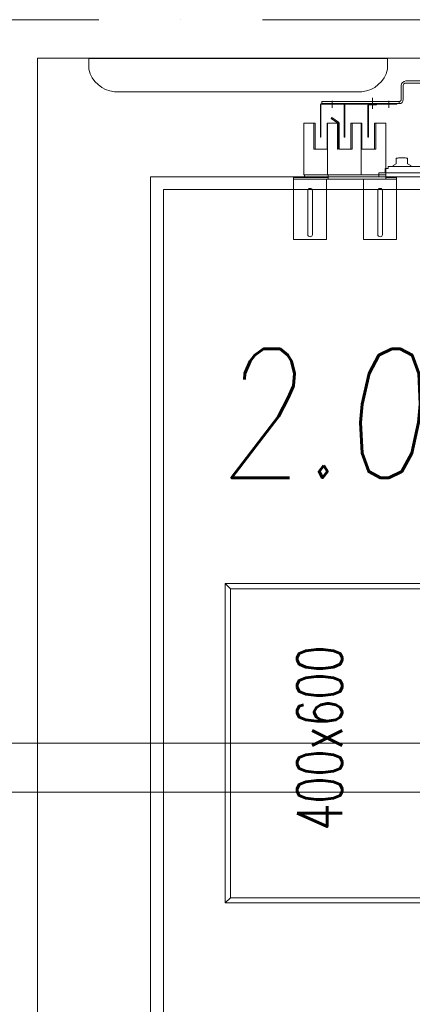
# Model space of a CAD drawing. Header units: millimetres. Extents: x 144573 to 336993, y 74252 to 247042.
# Tile 133 of 256: x 161527 to 162290, y 184543 to 186455. Entities that reach past the tile are written whole.
import ezdxf
from ezdxf.enums import TextEntityAlignment as Align

# ---------------------------------------------------------------- set-up
doc = ezdxf.new("R2010")
doc.units = ezdxf.units.MM
doc.linetypes.add('ČERCHOVANÁ', pattern=[25.4, 12.7, -6.35, 0, -6.35])
for name, color, linetype, lineweight in [('NOVÁ TENKÁ', 255, 'Continuous', 0), ('OSY', 255, 'Continuous', 0), ('POPIS2', 255, 'Continuous', 0), ('TEXT_35', 255, 'Continuous', 0), ('ŽB', 255, 'Continuous', 0)]:
    doc.layers.add(name, color=color, linetype=linetype, lineweight=lineweight)
doc.styles.add('CS-ROMANS', font='romans.shx', dxfattribs={"width": 0.75, "oblique": 5})
doc.styles.add('Text0.7_romans', font='romans.shx', dxfattribs={"width": 0.7})

# ---------------------------------------------------------------- blocks, each defined once
blk = doc.blocks.new('ev výtah')
at = {"layer": 'NOVÁ TENKÁ'}
for p, q in [((29915.4, 10892.4), (29915.4, 13392.4)), ((30010.4, 10892.4), (30010.4, 13392.4)), ((31110.4, 12972.4), (28910.4, 12972.4)), ((31110.4, 11297.4), (31110.4, 12972.4)), ((31085.4, 12947.4), (28935.4, 12947.4)), ((31085.4, 11297.4), (31085.4, 12947.4)), ((29710.4, 12817.4), (29700.4, 12827.4)), ((30310.4, 12817.4), (30320.4, 12827.4)), ((31108.8, 12694.8), (30988.8, 12694.8)), ((30988.8, 12694.8), (30988.8, 12630.8)), ((31105.8, 12494.8), (31105.8, 12694.8)), ((31108.8, 12673.8), (31108.8, 12694.8)), ((30998.3, 12667.3), (31045.8, 12667.3)), ((31045.3, 12658.3), (30998.3, 12658.3)), ((31083.3, 12658.3), (31045.3, 12658.3)), ((31045.8, 12667.3), (31083.3, 12667.3)), ((31108.8, 12627.8), (31108.8, 12673.8)), ((31114.3, 12673.8), (31108.8, 12673.8)), ((31114.3, 12653.3), (31114.3, 12608.8)), ((31252.4, 12639.9), (31252.4, 12489.9)), ((31252.4, 12639.9), (31256.4, 12639.9)), ((31256.4, 12639.9), (31256.4, 12489.9)), ((30988.8, 12630.8), (31105.8, 12630.8)), ((31108.8, 12627.8), (31105.8, 12627.8)), ((31114.3, 12627.8), (31108.8, 12627.8)), ((31214.3, 12628.8), (31214.3, 12629.8)), ((31214.7, 12608.7), (31223.9, 12621.9)), ((31216.2, 12607.4), (31225.5, 12620.7)), ((31225.5, 12620.7), (31223.9, 12621.9)), ((31258.2, 12619.6), (31244.5, 12619.6)), ((31114.3, 12607.3), (31114.3, 12562.8)), ((31164.3, 12608), (31212.1, 12608)), ((31164.3, 12606), (31212.7, 12606)), ((31114.3, 12581.8), (31114.3, 12561.3)), ((31214.3, 12563.3), (31214.3, 12582.8)), ((31214.3, 12563.3), (31114.3, 12563.3)), ((31114.3, 12561.3), (31114.3, 12515.8)), ((31164.3, 12563.3), (31164.3, 12562.4)), ((31164.3, 12563.3), (31164.3, 12562.4)), ((31164.3, 12537.8), (31164.3, 12562.4)), ((31214.3, 12562.4), (31164.3, 12562.4)), ((31214.3, 12563.4), (31214.3, 12562.4)), ((30988.8, 12558.8), (31105.8, 12558.8)), ((30988.8, 12494.8), (30988.8, 12558.8)), ((30988.8, 12494.8), (30988.8, 12558.8)), ((31249.4, 12550.6), (31187.4, 12550.6)), ((31187.4, 12549.6), (31187.4, 12550.6)), ((31249.4, 12549.6), (31187.4, 12549.6)), ((31250.4, 12533.6), (31250.4, 12548.6)), ((31251.4, 12533.6), (31251.4, 12548.6)), ((30998.3, 12531.3), (31045.6, 12531.3)), ((31045.6, 12531.3), (31083.3, 12531.3)), ((31110.6, 12529.4), (31118.4, 12529.4)), ((31118.4, 12196.9), (31118.4, 12529.4)), ((31164.3, 12537.8), (31214.3, 12537.8)), ((31263.8, 12541.6), (31242.6, 12541.6)), ((31251.4, 12533.6), (31250.4, 12533.6)), ((31045.6, 12522.3), (30998.3, 12522.3)), ((31083.3, 12522.3), (31045.6, 12522.3)), ((31108.8, 12515.8), (31105.8, 12515.8)), ((31108.8, 12494.8), (31108.8, 12515.8)), ((31108.8, 12515.8), (31153.8, 12515.8)), ((31154.3, 12515.8), (31114.3, 12515.8)), ((31126.4, 12516.9), (31118.4, 12516.9)), ((31126.4, 12516.9), (31126.4, 12511.4)), ((31126.4, 12511.4), (31130.4, 12511.4)), ((31130.4, 12196), (31130.4, 12511.4)), ((31258.2, 12509.6), (31244.5, 12509.6)), ((30988.8, 12494.8), (31108.8, 12494.8)), ((31132.2, 12501.7), (31130.4, 12501.7)), ((31135.8, 12495.4), (31132.2, 12501.7)), ((31146.4, 12495.4), (31135.8, 12495.4)), ((31146.4, 12495.4), (31146.4, 12492.4)), ((31146.4, 12492.4), (31146.8, 12492.4)), ((31146.8, 12492.4), (31147.4, 12491.3)), ((31147.4, 12491.3), (31147.4, 12477.5)), ((31252.4, 12489.9), (31256.4, 12489.9)), ((31287.4, 12485.9), (31260.4, 12485.9)), ((31132.2, 12467.2), (31130.4, 12467.2)), ((31135.8, 12473.4), (31132.2, 12467.2)), ((31135.8, 12473.4), (31146.4, 12473.4)), ((31146.4, 12476.4), (31146.8, 12476.4)), ((31146.4, 12473.4), (31146.4, 12476.4)), ((31146.8, 12476.4), (31147.4, 12477.5)), ((31287.4, 12481.9), (31260.4, 12481.9)), ((31292.4, 12476.9), (31292.4, 12235.4)), ((31296.4, 12476.9), (31296.4, 12235.4))]:
    blk.add_line(p, q, dxfattribs=at)
at = {"layer": 'NOVÁ TENKÁ', "ltscale": 0.25}
blk.add_lwpolyline([(31319.2, 13092.4), (31340.4, 13092.4), (31340.4, 12512.4), (31319.2, 12512.4), (31319.2, 12512.4, -0.320438), (31275.4, 12562.3), (31275.4, 12562.3), (31275.4, 13042.5), (31275.4, 13042.5, -0.320438), (31319.2, 13092.4)], format="xyb", close=True, dxfattribs=at)
at = {"layer": 'NOVÁ TENKÁ'}
for points in [[(29700.4, 12407.4), (30320.4, 12407.4), (30320.4, 12827.4), (29700.4, 12827.4)], [(29710.4, 12417.4), (30310.4, 12417.4), (30310.4, 12817.4), (29710.4, 12817.4)]]:
    blk.add_lwpolyline(points, close=True, dxfattribs=at)
for points in [[(31214.3, 12655.3), (31214.3, 12674.8), (31114.3, 12674.8), (31114.3, 12653.3)], [(31214.3, 12652.8), (31214.3, 12655.3), (31164.3, 12655.3), (31164.3, 12628.8)], [(31214.3, 12652.8), (31164.3, 12652.8), (31164.3, 12629.8), (31214.3, 12629.8)], [(31250.4, 12642.6), (31187.4, 12642.6), (31187.4, 12641.6), (31250.4, 12641.6)], [(31252.4, 12640.6), (31252.4, 12494.6), (31251.4, 12494.6), (31251.4, 12640.6)], [(31214.3, 12608.4), (31214.3, 12628.8), (31114.3, 12628.8), (31114.3, 12607.3)], [(31214.3, 12608.4), (31214.3, 12609.3), (31164.3, 12609.3), (31164.3, 12608)], [(31164.3, 12606), (31164.3, 12583.8), (31214.3, 12583.8)], [(31164.3, 12606), (31164.3, 12581.3), (31214.3, 12581.3), (31214.3, 12583.8)], [(31250.4, 12595.6), (31187.4, 12595.6), (31187.4, 12596.6), (31250.4, 12596.6)], [(31154.3, 12515.8), (31214.3, 12515.8), (31214.3, 12537.8)], [(31164.3, 12537.8), (31164.3, 12535.3), (31214.3, 12535.3), (31214.3, 12537.8)], [(31164.3, 12537.8), (31164.3, 12535.3), (31214.3, 12535.3), (31214.3, 12537.8)]]:
    blk.add_lwpolyline(points, dxfattribs=at)
for centre, radius, start, end in [((30998.3, 12662.8), 4.5, 90, 180), ((30998.3, 12662.8), 4.5, 180, 270), ((31083.3, 12662.8), 4.5, 0, 90), ((31083.3, 12662.8), 4.5, 270, 0), ((31250.4, 12640.6), 2, 0, 90), ((31250.4, 12640.6), 1, 0, 90), ((31212.7, 12611), 3, 270, 315.017), ((31212.7, 12611), 5, 270, 315), ((31250.4, 12597.6), 1, 270, 0), ((31250.4, 12597.6), 2, 270, 300), ((31250.4, 12597.6), 2, 300, 0), ((31249.4, 12548.6), 2, 0, 90), ((31249.4, 12548.6), 1, 0, 90), ((30998.3, 12526.8), 4.5, 90, 180), ((30998.3, 12526.8), 4.5, 180, 270), ((31083.3, 12526.8), 4.5, 0, 90), ((31083.3, 12526.8), 4.5, 270, 0), ((31260.4, 12489.9), 8, 180, 270), ((31260.4, 12489.9), 4, 180, 270), ((31287.4, 12476.9), 9, 0, 90), ((31287.4, 12476.9), 5, 0, 90)]:
    blk.add_arc(centre, radius, start, end, dxfattribs=at)
at = {"layer": 'NOVÁ TENKÁ', "style": 'Text0.7_romans', "width": 0.7}
blk.add_text('400x600', height=87.5, dxfattribs=at).set_placement((30020.7, 12600.5), align=Align.CENTER)

msp = doc.modelspace()

# ---------------------------------------------------------------- linework, layer by layer
at = {"layer": 'OSY', "linetype": 'ČERCHOVANÁ', "ltscale": 25}
msp.add_line((173748.036, 186455.259), (146109.064, 186455.259), dxfattribs=at)
at = {"layer": 'ŽB'}
for q in [(161561.48, 183055.259), (163661.48, 186380.259)]:
    msp.add_line((161561.48, 186380.259), q, dxfattribs=at)

# ---------------------------------------------------------------- block references
at = {"layer": 'TEXT_35', "rotation": 90}
msp.add_blockref('ev výtah', (174753.887, 155039.82), dxfattribs=at)

# ---------------------------------------------------------------- texts
at = {"layer": 'POPIS2', "ltscale": 15, "style": 'CS-ROMANS', "oblique": 5, "width": 0.75}
msp.add_text('2.06', height=250, dxfattribs=at).set_placement((161914.633, 185565.938))

doc.saveas('drawing.dxf')
